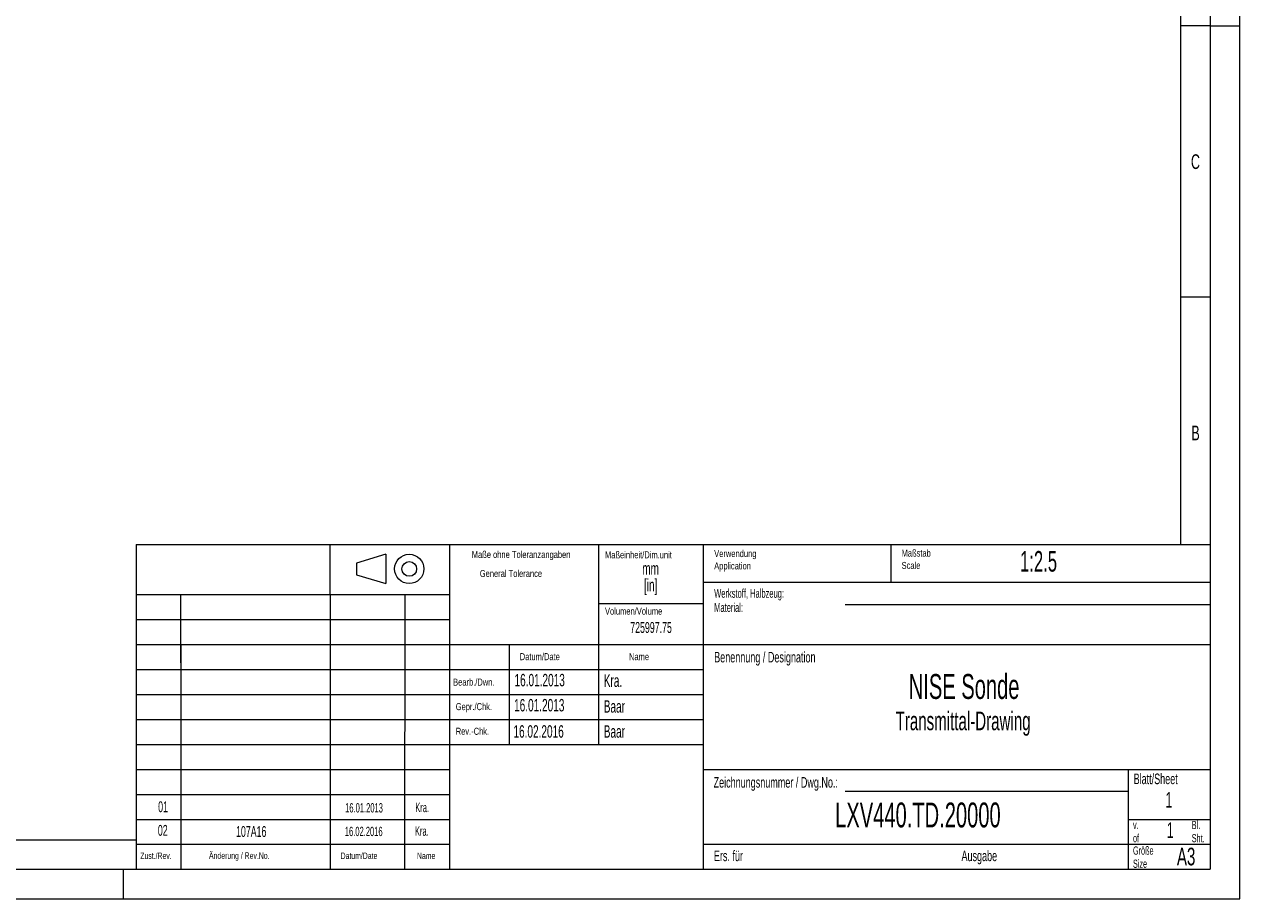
# Model space of a CAD drawing. Header units: millimetres. Extents: x 0 to 420, y 0 to 297.
# Tile 2 of 3: x 213 to 420, y 0 to 149. Entities that reach past the tile are written whole.
import ezdxf

# ---------------------------------------------------------------- set-up
doc = ezdxf.new("R2010")
doc.units = ezdxf.units.MM
doc.styles.add('SLDTEXTSTYLE0', font='TXT', dxfattribs={"width": 0.638186})
doc.styles.add('SLDTEXTSTYLE1', font='TXT', dxfattribs={"width": 0.605})

# ---------------------------------------------------------------- blocks, each defined once
blk = doc.blocks.new('SW_NOTE_0')
at = {"color": 0, "linetype": 'Continuous', "lineweight": 0, "char_height": 1.2, "attachment_point": 1, "style": 'SLDTEXTSTYLE0'}
for s, insert in [('Maßstab', (0, 1.55)), ('Scale', (0, -0.55))]:
    blk.add_mtext(s, dxfattribs=dict(at, insert=insert))
blk = doc.blocks.new('SW_NOTE_1')
at = {"color": 0, "linetype": 'Continuous', "lineweight": 0, "char_height": 1.4, "attachment_point": 1, "style": 'SLDTEXTSTYLE0'}
for s, insert in [('Größe', (0, 1.8)), ('Size', (0, -0.44))]:
    blk.add_mtext(s, dxfattribs=dict(at, insert=insert))
blk = doc.blocks.new('SW_NOTE_2')
at = {"color": 0, "linetype": 'Continuous', "lineweight": 0, "char_height": 1.5, "attachment_point": 1, "style": 'SLDTEXTSTYLE0'}
for s, insert in [('Werkstoff, Halbzeug:', (0, 1.93)), ('Material:', (0, -0.47))]:
    blk.add_mtext(s, dxfattribs=dict(at, insert=insert))
blk = doc.blocks.new('SW_NOTE_3')
at = {"color": 0, "linetype": 'Continuous', "lineweight": 0, "char_height": 1.2, "attachment_point": 1, "style": 'SLDTEXTSTYLE0'}
for s, insert in [('Verwendung', (0, 1.55)), ('Application', (0, -0.55))]:
    blk.add_mtext(s, dxfattribs=dict(at, insert=insert))
blk = doc.blocks.new('SW_NOTE_4')
at = {"color": 0, "linetype": 'Continuous', "lineweight": 0, "char_height": 1.4, "attachment_point": 1, "style": 'SLDTEXTSTYLE0'}
for s, insert in [('Bl.', (0, 1.8)), ('Sht.', (0, -0.44))]:
    blk.add_mtext(s, dxfattribs=dict(at, insert=insert))
blk = doc.blocks.new('SW_NOTE_5')
at = {"color": 0, "linetype": 'Continuous', "lineweight": 0, "char_height": 1.4, "attachment_point": 1, "style": 'SLDTEXTSTYLE0'}
for s, insert in [('v.', (0, 1.8)), ('of', (0, -0.44))]:
    blk.add_mtext(s, dxfattribs=dict(at, insert=insert))
blk = doc.blocks.new('SW_NOTE_6')
at = {"color": 0, "linetype": 'Continuous', "lineweight": 0, "char_height": 2.117, "attachment_point": 2, "style": 'SLDTEXTSTYLE1'}
for s, insert in [('mm', (2.38, 2.73)), ('[in]', (2.39, -0.09))]:
    blk.add_mtext(s, dxfattribs=dict(at, insert=insert))

msp = doc.modelspace()

# ---------------------------------------------------------------- linework, layer by layer
at = {"color": 133, "linetype": 'Continuous', "lineweight": 0}
for p, q in [((420, 0), (420, 297)), ((415, 292), (415, 5)), ((410, 60.25), (410, 287)), ((415, 148.5), (410, 148.5)), ((415, 148.5), (420, 148.5)), ((415, 102.333), (410, 102.333)), ((232.12, 60.25), (232.12, 5)), ((232.12, 60.25), (415, 60.25)), ((265.14, 51.738), (265.14, 60.25)), ((285.46, 60.25), (285.46, 5)), ((310.86, 60.25), (310.86, 26.25)), ((310.86, 60.25), (310.86, 26.25)), ((328.64, 60.25), (328.64, 5)), ((360.6, 60.25), (360.6, 53.875)), ((274.626, 58.605), (269.626, 57.105)), ((274.626, 58.605), (274.626, 53.605)), ((269.626, 57.105), (269.626, 55.105)), ((269.626, 55.105), (274.626, 53.605)), ((328.64, 53.875), (415, 53.875)), ((232.12, 51.75), (285.46, 51.75)), ((239.744, 40.139), (239.744, 51.75)), ((265.14, 51.738), (265.14, 5)), ((277.849, 51.784), (277.84, 5)), ((310.86, 50.25), (328.64, 50.25)), ((352.82, 50.043), (415, 50.043)), ((232.12, 47.5), (285.46, 47.5)), ((232.282, 43.25), (285.965, 43.25)), ((239.74, 43.25), (239.74, 5)), ((285.46, 43.25), (415, 43.25)), ((295.62, 43.25), (295.62, 26.25)), ((232.12, 39), (285.46, 39)), ((285.46, 39), (328.64, 39)), ((232.12, 34.75), (285.46, 34.75)), ((285.46, 34.75), (328.64, 34.75)), ((232.12, 30.5), (285.46, 30.5)), ((285.46, 30.5), (328.64, 30.5)), ((232.12, 26.25), (285.46, 26.25)), ((285.46, 26.25), (328.64, 26.25)), ((232.12, 22), (285.46, 22)), ((328.64, 22), (415, 22)), ((401, 22), (401, 5)), ((232.12, 17.75), (285.46, 17.75)), ((352.82, 18.295), (401, 18.295)), ((232.12, 13.5), (285.46, 13.5)), ((401, 13.5), (415, 13.5)), ((10, 10), (232.12, 10)), ((232.12, 9.25), (285.46, 9.25)), ((328.64, 9.25), (415, 9.25)), ((5, 5), (415, 5)), ((230, 0), (230, 5)), ((0, 0), (420, 0))]:
    msp.add_line(p, q, dxfattribs=at)
for radius in [2.5, 1.25]:
    msp.add_circle((278.626, 56.105), radius, dxfattribs=at)

# ---------------------------------------------------------------- block references
at = {"color": 254, "linetype": 'Continuous', "lineweight": 0}
for name, p in [('SW_NOTE_3', (330.538, 57.771)), ('SW_NOTE_0', (362.438, 57.851)), ('SW_NOTE_2', (330.538, 50.771)), ('SW_NOTE_5', (401.837, 11.439)), ('SW_NOTE_4', (411.837, 11.439)), ('SW_NOTE_1', (401.837, 7.089))]:
    msp.add_blockref(name, p, dxfattribs=at)
at = {"color": 7, "linetype": 'Continuous', "lineweight": 0}
msp.add_blockref('SW_NOTE_6', (317.331, 54.495), dxfattribs=at)

# ---------------------------------------------------------------- texts
at = {"color": 254, "linetype": 'Continuous', "lineweight": 0, "style": 'SLDTEXTSTYLE0'}
for s, insert, char_height, attachment_point in [('C', (412.47, 126.651), 2.5, 2), ('B', (412.488, 80.485), 2.5, 2), ('Maße ohne Toleranzangaben', (297.67, 59.161), 1.2, 2), ('Maßeinheit/Dim.unit', (311.954, 59.108), 1.2, 1), ('General Tolerance', (290.637, 55.931), 1.2, 1), ('Volumen/Volume', (311.954, 49.519), 1.2, 1), ('Datum/Date', (297.438, 41.781), 1.2, 1), ('Name', (316.038, 41.781), 1.2, 1), ('Benennung / Designation', (330.538, 41.999), 1.8, 1), ('Bearb./Dwn.', (286.096, 37.451), 1.2, 1), ('Gepr./Chk.', (286.538, 33.281), 1.2, 1), ('Rev.-Chk.', (286.538, 29.081), 1.2, 1), ('Zeichnungsnummer / Dwg.No.:', (330.438, 20.689), 1.80002, 1), ('Blatt/Sheet', (401.938, 21.289), 1.80002, 1), ('Ers. für', (330.488, 8.189), 1.8, 1), ('Ausgabe', (372.637, 8.189), 1.8, 1), ('A3', (409.316, 8.672), 3, 1), ('Zust./Rev.', (232.838, 7.852), 1.1, 1), ('Änderung / Rev.No.', (244.537, 7.874), 1.1, 1), ('Datum/Date', (266.938, 7.852), 1.1, 1), ('Name', (279.938, 7.852), 1.1, 1)]:
    msp.add_mtext(s, dxfattribs=dict(at, insert=insert, char_height=char_height, attachment_point=attachment_point))
at = {"color": 7, "linetype": 'Continuous', "lineweight": 0, "style": 'SLDTEXTSTYLE1'}
for s, insert, char_height, attachment_point in [('1:2.5', (382.61, 59.15), 3.5, 1), ('725997.75', (319.791, 47.068), 1.8521, 2), ('16.01.2013', (296.544, 38.246), 2.1167, 1), ('Kra.', (311.738, 38.151), 2.1167, 1), ('NISE Sonde', (373.085, 38.219), 4.2333, 2), ('16.01.2013', (296.471, 33.978), 2.1167, 1), ('Baar', (311.738, 33.771), 2.1167, 1), ('Transmittal-Drawing', (372.912, 31.834), 3.175, 2), ('16.02.2016', (296.362, 29.51), 2.1167, 1), ('Baar', (311.738, 29.51), 2.1167, 1), ('01', (236.713, 16.566), 1.8521, 2), ('1', (407.349, 18.145), 2.646, 1), ('16.01.2013', (270.927, 16.254), 1.5875, 2), ('Kra.', (280.824, 16.309), 1.5875, 2), ('LXV440.TD.20000', (365.223, 16.36), 4.23333, 2), ('02', (236.663, 12.548), 1.8521, 2), ('1', (407.575, 12.988), 2.646, 1), ('107A16', (251.726, 12.354), 1.8521, 2), ('16.02.2016', (270.876, 12.237), 1.5875, 2), ('Kra.', (280.773, 12.292), 1.5875, 2)]:
    msp.add_mtext(s, dxfattribs=dict(at, insert=insert, char_height=char_height, attachment_point=attachment_point))

doc.saveas('drawing.dxf')
